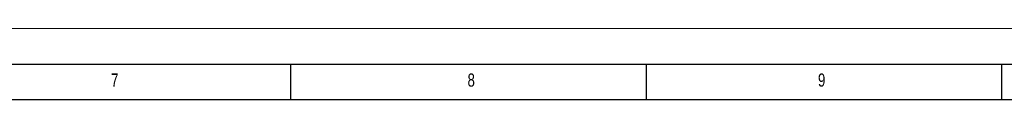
# Model space of a CAD drawing. Header units: millimetres. Extents: x 0 to 594, y 0 to 420.
# Tile 44 of 48: x 314 to 452, y 410 to 420. Entities that reach past the tile are written whole.
import ezdxf

# ---------------------------------------------------------------- set-up
doc = ezdxf.new("R2010")
doc.units = ezdxf.units.MM
doc.layers.add('FORMAT', color=7, linetype='Continuous')
doc.styles.add('SLDTEXTSTYLE0', font='TXT', dxfattribs={"width": 0.75})

msp = doc.modelspace()

# ---------------------------------------------------------------- linework, layer by layer
at = {"color": 7, "linetype": 'Continuous', "lineweight": 18}
msp.add_line((0, 420), (594, 420), dxfattribs=at)
at = {"layer": 'FORMAT'}
for p, q in [((15, 415), (589, 415)), ((352, 410), (352, 415)), ((402, 410), (402, 415)), ((452, 410), (452, 415)), ((20, 410), (584, 410))]:
    msp.add_line(p, q, dxfattribs=at)

# ---------------------------------------------------------------- texts
at = {"layer": 'FORMAT', "char_height": 1.852, "attachment_point": 1, "style": 'SLDTEXTSTYLE0'}
for s, insert in [('7', (326.699, 413.668)), ('8', (376.841, 413.668)), ('9', (426.132, 413.668))]:
    msp.add_mtext(s, dxfattribs=dict(at, insert=insert))

doc.saveas('drawing.dxf')
